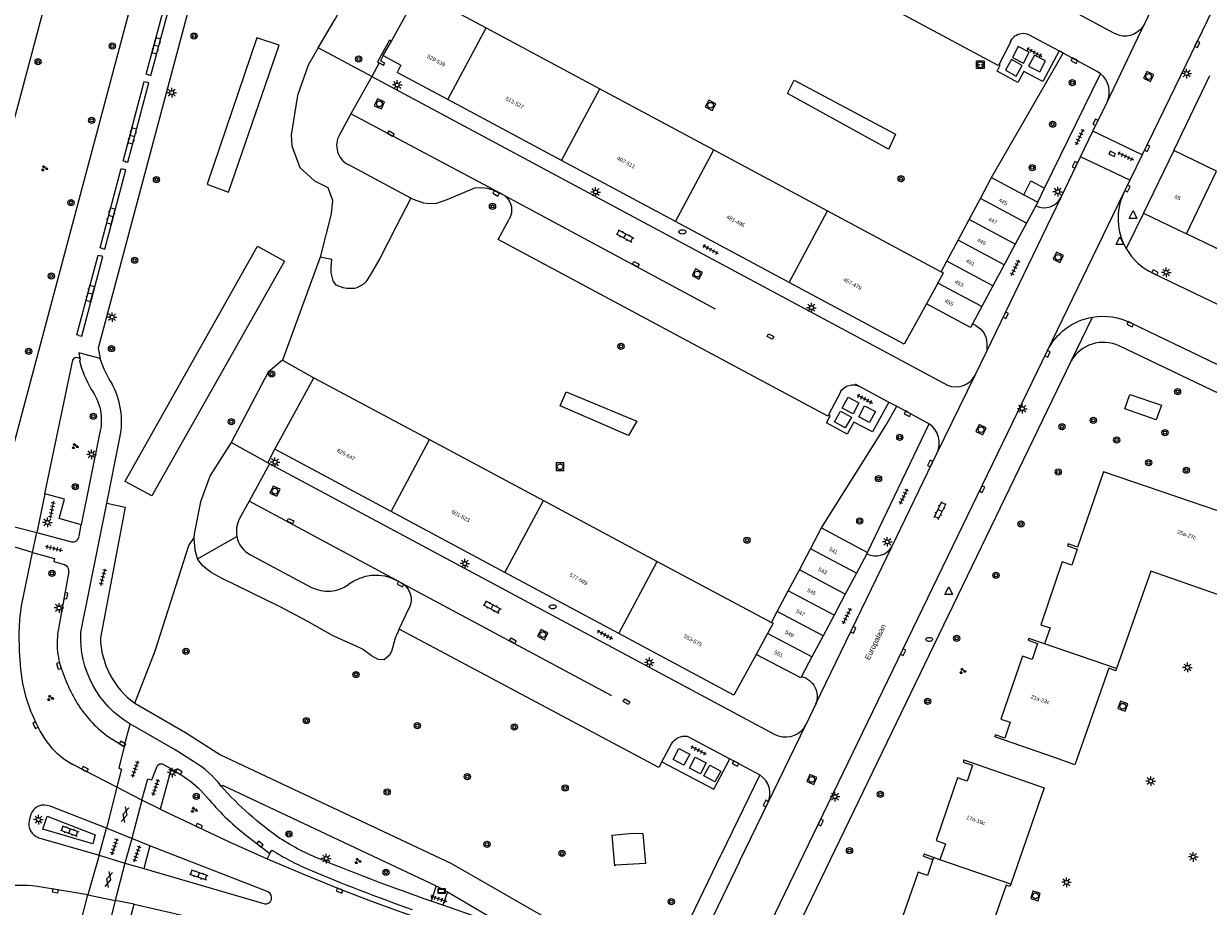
# Model space of a CAD drawing. Extents: x 131101 to 132041, y 397511 to 398853.
# Tile 36 of 80: x 131285 to 131438, y 398202 to 398317. Entities that reach past the tile are written whole.
import ezdxf
from ezdxf.enums import TextEntityAlignment as Align

# ---------------------------------------------------------------- set-up
doc = ezdxf.new("R2010")
doc.units = 0
doc.linetypes.add('DGN Style 1', pattern=[30.960434, 0.051515, -30.90892])
doc.linetypes.add('DGN Style 2', pattern=[51.514866, 30.90892, -20.605946])
doc.layers.add('_vervallen situatie', color=250, linetype='Continuous', lineweight=9, plot=False)
for name, color, linetype, lineweight in [('gg-afsc-muur', 250, 'Continuous', 9), ('gg-bbg-bijgebouw', 10, 'Continuous', 25), ('gg-bbg-gedigitaliseerde bebouwing', 10, 'Continuous', 25), ('gg-bbg-hoofdgebouw', 10, 'Continuous', 25), ('gg-bbg-tussenscheiding', 10, 'Continuous', 25), ('gg-knt-verharding', 250, 'Continuous', 9), ('gg-knt-verharding nz', 250, 'DGN Style 2', 9), ('gg-kwrk-afval apart plaats', 250, 'Continuous', 9), ('gt-grn-groengrens', 250, 'Continuous', 9), ('gt-grn-vlakafsluiter', 250, 'DGN Style 1', 9), ('gt-grn-weggrens', 250, 'Continuous', 9), ('gt-symb-boom', 250, 'Continuous', 9), ('gt-symb-brandkraan', 250, 'Continuous', 9), ('gt-symb-gesloten verharding', 250, 'Continuous', 9), ('gt-symb-groenvak', 250, 'Continuous', 9), ('gt-symb-klinker verharding', 250, 'Continuous', 9), ('gt-symb-kolk', 250, 'Continuous', 9), ('gt-symb-kolk center center', 250, 'Continuous', 9), ('gt-symb-laadpunt elektrisch vervoer', 250, 'Continuous', 9), ('gt-symb-lichtmast', 250, 'Continuous', 9), ('gt-symb-reclamebord', 250, 'Continuous', 9), ('gt-symb-rioolschacht', 250, 'Continuous', 9), ('gt-symb-tegel verharding', 250, 'Continuous', 9), ('gt-symb-waterafsluiter', 250, 'Continuous', 9), ('X-AL-huisnummers', 2, 'Continuous', 25), ('X-AL-straatnaam', 3, 'Continuous', 35)]:
    doc.layers.add(name, color=color, linetype=linetype, lineweight=lineweight)
doc.styles.add('CS Annotative', font='arial.ttf')

# ---------------------------------------------------------------- blocks, each defined once
blk = doc.blocks.new('gt0-KOLK')
at = {"layer": 'gt-symb-kolk', "flags": 128}
blk.add_lwpolyline([(0, 0), (0.38, 0), (0.38, 0.4), (-0.38, 0.4), (-0.38, 0), (0, 0)], dxfattribs=at)
blk = doc.blocks.new('gt0-LMAST')
at = {"layer": 'gt-symb-lichtmast'}
for p, q in [((-0.18, 0.17), (-0.45, 0.44)), ((-0.01, 0.25), (-0.01, 0.62)), ((0.17, 0.17), (0.44, 0.44)), ((-0.26, 0), (-0.63, 0)), ((-0.18, -0.18), (-0.45, -0.45)), ((-0.01, -0.25), (-0.01, -0.63)), ((0.44, -0.45), (0.17, -0.18)), ((0.24, 0), (0.62, 0))]:
    blk.add_line(p, q, dxfattribs=at)
blk.add_circle((-0.01, 0), 0.25, dxfattribs=at)
blk = doc.blocks.new('gt0-BOOM')
at = {"layer": 'gt-symb-boom'}
for radius in [0.4, 0.2]:
    blk.add_circle((0, 0), radius, dxfattribs=at)
blk = doc.blocks.new('gt0-RS')
at = {"layer": 'gt-symb-rioolschacht', "flags": 128}
blk.add_lwpolyline([(-0.5, -0.5), (0.5, -0.5), (0.5, 0.5), (-0.5, 0.5), (-0.5, -0.5)], close=True, dxfattribs=at)
at = {"layer": 'gt-symb-rioolschacht'}
blk.add_circle((0, 0), 0.375, dxfattribs=at)
blk = doc.blocks.new('gt0-TEG1')
at = {"layer": 'gt-symb-tegel verharding'}
for p, q in [((-1.12, 0), (1.12, 0)), ((-0.9, -0.25), (-0.9, 0.25)), ((-0.45, -0.25), (-0.45, 0.25)), ((0, -0.25), (0, 0.25)), ((0.45, -0.25), (0.45, 0.25)), ((0.9, -0.25), (0.9, 0.25))]:
    blk.add_line(p, q, dxfattribs=at)
blk = doc.blocks.new('gt0-WAFSL')
at = {"layer": 'gt-symb-waterafsluiter'}
for p, q in [((-0.5, -0.33), (0, 0.67)), ((0, 0.67), (0.5, -0.33)), ((0.5, -0.33), (-0.5, -0.33))]:
    blk.add_line(p, q, dxfattribs=at)
blk = doc.blocks.new('gt0-KL1')
at = {"layer": 'gt-symb-klinker verharding'}
for p, q in [((-1.15, 0.3), (1.15, 0.3)), ((-1, -0.3), (-1, 0.3)), ((-0.5, 0.3), (-0.5, 0.45)), ((0, -0.3), (0, 0.3)), ((0.5, 0.3), (0.5, 0.45)), ((1, -0.3), (1, 0.3)), ((-1.15, -0.3), (1.15, -0.3)), ((-0.5, -0.45), (-0.5, -0.3)), ((0.5, -0.45), (0.5, -0.3))]:
    blk.add_line(p, q, dxfattribs=at)
blk = doc.blocks.new('gt0-GRVAK')
at = {"layer": 'gt-symb-groenvak'}
for p, q in [((-0.11, 0.19), (-0.23, 0.24)), ((-0.18, 0.15), (0.09, 0.15)), ((-0.09, 0.21), (-0.16, 0.32)), ((-0.05, 0.21), (-0.05, 0.39)), ((0, 0.21), (0.06, 0.32)), ((0.02, 0.19), (0.13, 0.24)), ((0.26, -0.05), (0.2, 0.06)), ((0.3, -0.05), (0.3, 0.13)), ((0.35, -0.05), (0.41, 0.06)), ((-0.24, -0.23), (-0.36, -0.18)), ((-0.32, -0.26), (-0.05, -0.26)), ((-0.23, -0.21), (-0.29, -0.09)), ((-0.18, -0.2), (-0.18, -0.02)), ((-0.14, -0.21), (-0.07, -0.09)), ((-0.12, -0.23), (0, -0.18)), ((0.24, -0.07), (0.12, -0.02)), ((0.17, -0.11), (0.44, -0.11)), ((0.37, -0.07), (0.49, -0.02))]:
    blk.add_line(p, q, dxfattribs=at)
blk = doc.blocks.new('gt0-LEV')
at = {"layer": 'gt-symb-laadpunt elektrisch vervoer', "flags": 128}
blk.add_lwpolyline([(-0.49, 0.5), (0.49, 0.5), (0.49, -0.5), (-0.49, -0.5), (-0.49, 0.5)], close=True, dxfattribs=at)
at = {"layer": 'gt-symb-laadpunt elektrisch vervoer'}
for centre, radius in [((0, 0), 0.393), ((-0.19, 0), 0.0566), ((0.19, 0), 0.0566)]:
    blk.add_circle(centre, radius, dxfattribs=at)
blk = doc.blocks.new('gt0-KOLKCC')
at = {"layer": 'gt-symb-kolk center center', "flags": 128}
blk.add_lwpolyline([(-0.38, 0.2), (0.38, 0.2), (0.38, -0.2), (-0.38, -0.2), (-0.38, 0.2)], close=True, dxfattribs=at)
blk = doc.blocks.new('gt0-GESVH1')
at = {"layer": 'gt-symb-gesloten verharding'}
for p, q in [((-0.99, -0.26), (0.01, 0.24)), ((0.01, -0.26), (-0.99, 0.24)), ((0.01, 0.24), (1.01, -0.26)), ((1.01, 0.24), (0.01, -0.26))]:
    blk.add_line(p, q, dxfattribs=at)
blk = doc.blocks.new('gt0-RBORD')
at = {"layer": 'gt-symb-reclamebord', "flags": 128}
blk.add_lwpolyline([(-0.5, 0.29), (-0.5, -0.29), (0.5, -0.29), (0.5, 0.29), (-0.5, 0.29)], dxfattribs=at)
blk.add_lwpolyline([(-0.42, -0.21), (0.42, -0.21), (0.42, 0.21), (-0.42, 0.21), (-0.42, -0.21)], close=True, dxfattribs=at)
blk = doc.blocks.new('gt0-BR')
at = {"layer": 'gt-symb-brandkraan', "extrusion": (0, 0, -1)}
for centre, radius, start, end in [((0.24, 0), 0.206, 287.5669, 72.4331), ((-0.6, -2.66), 3, 72.4331, 73.108), ((0, -0.69), 0.938, 73.108, 106.892), ((0.6, -2.66), 3, 106.892, 107.5669), ((-0.24, 0), 0.206, 107.5669, 252.433), ((-0.6, 2.66), 3, 286.892, 287.5669), ((0.6, 2.66), 3, 252.433, 253.1079)]:
    blk.add_arc(centre, radius, start, end, dxfattribs=at)
at = {"layer": 'gt-symb-brandkraan'}
blk.add_arc((0, 0.69), 0.938, 253.108, 286.8921, dxfattribs=at)
blk = doc.blocks.new('_vervallen situatie')
at = {"layer": 'gt-symb-brandkraan'}
for p in [(131370.14, 398289.74), (131353.34, 398241.14), (131402.13, 398236.9)]:
    blk.add_blockref('gt0-BR', p, dxfattribs=at)

msp = doc.modelspace()

# ---------------------------------------------------------------- linework, layer by layer
at = {"layer": 'gg-afsc-muur'}
msp.add_line((131331.38, 398312.61), (131331, 398311.93), dxfattribs=at)
at = {"layer": 'gg-afsc-muur', "flags": 128}
for points in [[(131332.42, 398314.48), (131332.18, 398314.61), (131330.61, 398311.78), (131330.85, 398311.65)], [(131330.85, 398311.65), (131331.41, 398311.35), (131331.57, 398311.63), (131331, 398311.93)], [(131402.69, 398208.61), (131401.46, 398209.03), (131401.37, 398208.78), (131402.6, 398208.36)]]:
    msp.add_lwpolyline(points, dxfattribs=at)
at = {"layer": 'gg-bbg-bijgebouw'}
for p, q in [((131408.76, 398294.07), (131410.21, 398296.78)), ((131410.21, 398296.78), (131414.4, 398294.53)), ((131407.32, 398291.36), (131408.76, 398294.07)), ((131414.4, 398294.53), (131416.19, 398293.57)), ((131415.93, 398293.09), (131414.74, 398290.86)), ((131416.19, 398293.57), (131415.93, 398293.09)), ((131405.88, 398288.65), (131407.32, 398291.36)), ((131414.74, 398290.86), (131413.29, 398288.16)), ((131404.43, 398285.94), (131405.88, 398288.65)), ((131413.29, 398288.16), (131411.84, 398285.45)), ((131403.7, 398284.56), (131404.43, 398285.94)), ((131411.84, 398285.45), (131410.39, 398282.74)), ((131410.39, 398282.74), (131408.94, 398280.04)), ((131408.94, 398280.04), (131407.74, 398277.81)), ((131386.74, 398248.64), (131388.17, 398251.34)), ((131388.17, 398251.34), (131394.14, 398248.18)), ((131385.3, 398245.92), (131386.74, 398248.64)), ((131394.03, 398247.98), (131392.7, 398245.47)), ((131394.14, 398248.18), (131394.03, 398247.98)), ((131383.87, 398243.21), (131385.3, 398245.92)), ((131392.7, 398245.47), (131391.26, 398242.76)), ((131382.43, 398240.5), (131383.87, 398243.21)), ((131391.26, 398242.76), (131389.82, 398240.05)), ((131381.69, 398239.1), (131382.43, 398240.5)), ((131389.82, 398240.05), (131388.38, 398237.34)), ((131388.38, 398237.34), (131386.94, 398234.62)), ((131386.94, 398234.62), (131385.6, 398232.1))]:
    msp.add_line(p, q, dxfattribs=at)
at = {"layer": 'gg-bbg-bijgebouw', "flags": 128}
for points in [[(131407.74, 398277.81), (131407.49, 398277.33), (131401.76, 398280.41)], [(131427.47, 398266.79), (131428.13, 398268.67), (131432.22, 398267.25), (131431.56, 398265.36), (131427.47, 398266.79)], [(131385.6, 398232.1), (131385.5, 398231.91), (131379.71, 398234.95)]]:
    msp.add_lwpolyline(points, dxfattribs=at)
at = {"layer": 'gg-bbg-gedigitaliseerde bebouwing'}
for p, q in [((131418.37, 398221.57), (131410.62, 398224.26)), ((131406.63, 398221.26), (131417.02, 398217.67)), ((131417.02, 398217.67), (131412.69, 398205.17))]:
    msp.add_line(p, q, dxfattribs=at)
at = {"layer": 'gg-bbg-gedigitaliseerde bebouwing', "flags": 128}
for points in [[(131445.67, 398240.54), (131430.85, 398245.75), (131426.41, 398233.12)], [(131426.41, 398233.12), (131426.31, 398232.84), (131425.41, 398233.16), (131421.01, 398220.65), (131418.37, 398221.57)], [(131412.69, 398205.17), (131412.58, 398204.85), (131412.1, 398205.02), (131410.44, 398200.24)]]:
    msp.add_lwpolyline(points, dxfattribs=at)
at = {"layer": 'gg-bbg-hoofdgebouw'}
for p, q in [((131332.42, 398314.48), (131335.95, 398320.87)), ((131335.95, 398320.87), (131344.72, 398316.17)), ((131344.72, 398316.17), (131359.45, 398308.27)), ((131331.38, 398312.61), (131332.42, 398314.48)), ((131339.74, 398306.88), (131333.16, 398310.41)), ((131433.82, 398300.29), (131438.5, 398310)), ((131354.47, 398298.98), (131339.74, 398306.88)), ((131359.45, 398308.27), (131374.21, 398300.37)), ((131374.21, 398300.37), (131388.96, 398292.46)), ((131433.82, 398300.29), (131429.9, 398292.15)), ((131369.23, 398291.07), (131354.47, 398298.98)), ((131388.96, 398292.46), (131403.7, 398284.56)), ((131429.9, 398292.15), (131435.47, 398289.48)), ((131383.98, 398283.16), (131369.23, 398291.07)), ((131440.49, 398287.06), (131435.47, 398289.48)), ((131317.34, 398261.54), (131322.37, 398270.82)), ((131322.37, 398270.82), (131337.37, 398262.8)), ((131337.37, 398262.8), (131352.13, 398254.91)), ((131332.39, 398253.48), (131317.34, 398261.54)), ((131352.13, 398254.91), (131366.89, 398247.01)), ((131347.14, 398245.57), (131332.39, 398253.48)), ((131366.89, 398247.01), (131381.69, 398239.1)), ((131361.89, 398237.66), (131347.14, 398245.57)), ((131402.69, 398208.61), (131402.6, 398208.36)), ((131403.52, 398208.32), (131402.69, 398208.61))]:
    msp.add_line(p, q, dxfattribs=at)
at = {"layer": 'gg-bbg-hoofdgebouw', "flags": 128}
for points in [[(131331.38, 398312.61), (131333.67, 398311.34), (131333.16, 398310.41)], [(131401.76, 398280.41), (131398.88, 398275.16), (131383.98, 398283.16)], [(131449.06, 398250.31), (131424.71, 398258.64), (131421.36, 398248.84), (131420.14, 398249.27), (131420.05, 398249.02)], [(131420.05, 398249.02), (131421.32, 398248.58), (131420.61, 398246.52), (131419.38, 398246.94), (131416.58, 398238.8), (131417.8, 398238.38), (131417.09, 398236.32)], [(131379.71, 398234.95), (131376.83, 398229.66), (131361.89, 398237.66)], [(131417.09, 398236.32), (131415.03, 398237.03), (131414.94, 398236.78), (131416.17, 398236.35), (131415.46, 398234.29), (131414.23, 398234.72), (131411.42, 398226.57), (131412.63, 398226.15), (131411.92, 398224.09), (131410.7, 398224.51), (131410.62, 398224.26)], [(131406.63, 398221.26), (131406.54, 398220.99), (131407.76, 398220.57), (131407.05, 398218.51), (131405.82, 398218.93), (131403.02, 398210.8), (131404.23, 398210.39), (131403.52, 398208.32)], [(131402.6, 398208.36), (131401.89, 398206.29), (131400.68, 398206.71), (131397.86, 398198.57), (131399.09, 398198.14), (131398.38, 398196.08)]]:
    msp.add_lwpolyline(points, dxfattribs=at)
at = {"layer": 'gg-bbg-tussenscheiding'}
for p, q in [((131339.74, 398306.88), (131344.72, 398316.17)), ((131354.47, 398298.98), (131359.45, 398308.27)), ((131369.23, 398291.07), (131374.21, 398300.37)), ((131439.38, 398297.62), (131433.82, 398300.29)), ((131435.47, 398289.48), (131439.38, 398297.62)), ((131414.74, 398290.86), (131408.76, 398294.07)), ((131383.98, 398283.16), (131388.96, 398292.46)), ((131413.29, 398288.16), (131407.32, 398291.36)), ((131411.84, 398285.45), (131405.88, 398288.65)), ((131410.39, 398282.74), (131404.43, 398285.94)), ((131403.24, 398283.09), (131401.76, 398280.41)), ((131408.94, 398280.04), (131403.24, 398283.09)), ((131332.39, 398253.48), (131337.37, 398262.8)), ((131347.14, 398245.57), (131352.13, 398254.91)), ((131392.7, 398245.47), (131386.74, 398248.64)), ((131361.89, 398237.66), (131366.89, 398247.01)), ((131391.26, 398242.76), (131385.3, 398245.92)), ((131389.82, 398240.05), (131383.87, 398243.21)), ((131388.38, 398237.34), (131382.43, 398240.5)), ((131381.19, 398237.68), (131379.71, 398234.95)), ((131386.94, 398234.62), (131381.19, 398237.68)), ((131426.41, 398233.12), (131417.09, 398236.32)), ((131412.69, 398205.17), (131403.52, 398208.32))]:
    msp.add_line(p, q, dxfattribs=at)
at = {"layer": 'gg-bbg-tussenscheiding', "flags": 128}
for points in [[(131403.24, 398283.09), (131403.97, 398284.41), (131403.7, 398284.56)], [(131381.69, 398239.1), (131381.89, 398238.99), (131381.19, 398237.68)]]:
    msp.add_lwpolyline(points, dxfattribs=at)
at = {"layer": 'gg-knt-verharding'}
for p, q in [((131454.86, 398351.6), (131429.72, 398299.72)), ((131431.39, 398319.51), (131430.04, 398316.72)), ((131415.01, 398315.33), (131418.96, 398313.22)), ((131412.69, 398314.43), (131411.16, 398311.41)), ((131419.51, 398312.92), (131418.96, 398313.22)), ((131330.85, 398311.65), (131329.88, 398309.87)), ((131423.9, 398310.51), (131419.51, 398312.92)), ((131417.08, 398295.39), (131424.32, 398310.23)), ((131424.32, 398310.23), (131423.9, 398310.51)), ((131329.88, 398309.87), (131327.18, 398305.03)), ((131329.88, 398309.87), (131404.5, 398269.84)), ((131423.35, 398302.78), (131425.18, 398306.57)), ((131327.18, 398305.03), (131325.68, 398302.32)), ((131421.76, 398299.48), (131423.35, 398302.78)), ((131429.72, 398299.72), (131423.35, 398302.78)), ((131419.23, 398294.25), (131421.76, 398299.48)), ((131428.12, 398296.42), (131421.76, 398299.48)), ((131429.72, 398299.72), (131428.12, 398296.42)), ((131334.95, 398294.1), (131326.82, 398298.45)), ((131416.19, 398293.57), (131417.08, 398295.39)), ((131409.58, 398274.26), (131419.23, 398294.25)), ((131431.18, 398284.35), (131462.4, 398269.3)), ((131428.26, 398277.95), (131456.07, 398264.57)), ((131409.6, 398275.24), (131409.58, 398274.26)), ((131454.07, 398261.84), (131426.74, 398274.96)), ((131294.7, 398273.3), (131291.9, 398274.05)), ((131291.9, 398274.05), (131292.1, 398273.12)), ((131387.74, 398212.91), (131417.41, 398274.26)), ((131408.1, 398271.17), (131409.58, 398274.26)), ((131287.51, 398255.79), (131291.14, 398273.09)), ((131390.65, 398268.97), (131389.08, 398266.02)), ((131393.16, 398269.69), (131396.92, 398267.67)), ((131396.92, 398267.67), (131397.93, 398267.12)), ((131397.93, 398267.12), (131402.12, 398264.86)), ((131394.14, 398248.18), (131402.12, 398264.86)), ((131294.6, 398263.53), (131292.24, 398251.75)), ((131295.53, 398254.55), (131297.14, 398262.59)), ((131316.4, 398259.78), (131317.34, 398261.54)), ((131397.27, 398248.89), (131403.12, 398261.01)), ((131316.64, 398259.64), (131314, 398254.83)), ((131316.64, 398259.64), (131316.4, 398259.78)), ((131287.51, 398255.79), (131286.47, 398250.76)), ((131314, 398254.83), (131312.75, 398252.56)), ((131292.19, 398237.84), (131295.53, 398254.55)), ((131291.95, 398250.26), (131292.24, 398251.75)), ((131285.92, 398248.16), (131286.47, 398250.76)), ((131286.47, 398250.76), (131290.96, 398249.55)), ((131387.43, 398228.52), (131397.27, 398248.89)), ((131314.15, 398247.86), (131322.08, 398243.64)), ((131333.44, 398238.24), (131334.73, 398240.97)), ((131387.43, 398228.52), (131386.12, 398225.81)), ((131295.75, 398224.27), (131297.81, 398222.99)), ((131370.78, 398224.33), (131376.3, 398221.41)), ((131367.48, 398221.03), (131368.73, 398223.34)), ((131376.3, 398221.41), (131380.17, 398219.33)), ((131296.83, 398217.73), (131291.16, 398220.66)), ((131303.88, 398220.12), (131302.47, 398214.9)), ((131303.88, 398220.12), (131304.76, 398219.58)), ((131380.17, 398219.33), (131375.18, 398209.02)), ((131300.1, 398216.07), (131296.83, 398217.73)), ((131307.72, 398217.32), (131308.82, 398216.09)), ((131295.49, 398212.4), (131288.2, 398215.27)), ((131302.47, 398214.9), (131300.1, 398216.07)), ((131377.54, 398208.09), (131381.22, 398215.68)), ((131285.68, 398214.19), (131285.46, 398213.43)), ((131294.54, 398208.91), (131295.49, 398212.4)), ((131298.78, 398211.09), (131295.49, 398212.4)), ((131378.88, 398194.58), (131387.74, 398212.91)), ((131286.72, 398211.18), (131294.54, 398208.91)), ((131301.1, 398210.13), (131298.78, 398211.09)), ((131313.85, 398211.31), (131316.67, 398209.13)), ((131294.54, 398208.91), (131297.9, 398207.9)), ((131301.1, 398210.13), (131300.34, 398207.21)), ((131316.47, 398204.15), (131301.1, 398210.13)), ((131316.67, 398209.13), (131316.31, 398208.46)), ((131297.9, 398207.9), (131300.34, 398207.21)), ((131300.34, 398207.21), (131316.01, 398202.6)), ((131377.54, 398208.09), (131372.5, 398197.67)), ((131293.07, 398203.76), (131286.58, 398204.84)), ((131338.25, 398204.95), (131337.58, 398202.96)), ((131338.25, 398204.95), (131339.69, 398204.15)), ((131339.69, 398204.15), (131339.11, 398202.43)), ((131339.69, 398204.15), (131347.78, 398199.42)), ((131292.15, 398200.05), (131293.07, 398203.76)), ((131299.09, 398202.57), (131296.64, 398203.06)), ((131297.29, 398195.73), (131299.09, 398202.57)), ((131339.11, 398202.43), (131337.58, 398202.96)), ((131347.78, 398199.42), (131339.11, 398202.43))]:
    msp.add_line(p, q, dxfattribs=at)
at = {"layer": 'gg-knt-verharding', "flags": 128}
for points in [[(131335.6, 398500), (131280.41, 398292.79), (131271.68, 398260.2)], [(131282.19, 398257.27), (131306.97, 398350.26), (131317.74, 398390.87), (131332.45, 398445.89), (131346.82, 398500)], [(131354.41, 398500), (131342.11, 398453.61), (131294.42, 398274.66), (131294.7, 398273.3)], [(131426.76, 398315.22), (131426.14, 398315.46), (131351.83, 398355.37)], [(131411.16, 398311.41), (131411.09, 398311.29), (131367.7, 398334.61), (131368.98, 398337.37)], [(131300.96, 398310.1), (131300.66, 398310.19), (131303.42, 398320.47), (131303.72, 398320.39)], [(131300.96, 398310.1), (131301.26, 398310.02), (131304.02, 398320.31), (131303.72, 398320.39)], [(131418.96, 398313.22), (131416.85, 398309.24), (131414.4, 398310.52), (131413.62, 398309.09), (131410.94, 398310.56), (131411.33, 398311.33), (131411.16, 398311.41)], [(131297.97, 398298.84), (131297.66, 398298.92), (131300.38, 398309.23), (131300.69, 398309.15)], [(131297.97, 398298.84), (131298.28, 398298.76), (131301, 398309.07), (131300.69, 398309.15)], [(131294.98, 398287.59), (131294.67, 398287.67), (131297.4, 398297.96), (131297.71, 398297.87)], [(131294.98, 398287.59), (131295.29, 398287.5), (131298.02, 398297.79), (131297.71, 398297.87)], [(131428.12, 398296.42), (131427.49, 398295.12), (131427.3, 398294.72)], [(131347.17, 398294.39), (131345.63, 398295.15), (131344.87, 398295.37), (131344.12, 398295.46), (131343.2, 398295.41), (131339.63, 398293.89), (131338.28, 398293.42), (131337.37, 398293.39), (131336.65, 398293.47), (131335.28, 398293.92), (131334.95, 398294.1)], [(131389.08, 398266.02), (131388.98, 398265.82), (131346.28, 398288.76), (131347.7, 398291.4)], [(131291.98, 398276.32), (131291.67, 398276.4), (131294.41, 398286.71), (131294.73, 398286.63)], [(131291.98, 398276.32), (131292.3, 398276.23), (131295.04, 398286.54), (131294.73, 398286.63)], [(131291.99, 398273.01), (131292.11, 398273.05), (131292.1, 398273.12)], [(131382.66, 398188.97), (131381.37, 398191.87), (131420.51, 398272.97)], [(131396.92, 398267.67), (131394.78, 398263.79), (131392.37, 398265.04), (131391.49, 398263.51), (131388.81, 398264.96), (131389.3, 398265.9), (131389.08, 398266.02)], [(131382.6, 398224.36), (131382.18, 398224.54), (131316.64, 398259.64)], [(131292.24, 398251.75), (131289.35, 398252.55), (131290.04, 398255.07), (131287.51, 398255.79)], [(131295.53, 398254.55), (131297.93, 398254.05), (131294.72, 398237.12)], [(131286.48, 398225.85), (131285.71, 398227.57), (131285.11, 398229.36), (131284.68, 398231.19), (131284.41, 398233.04), (131284.23, 398235.36), (131284.19, 398237.68), (131284.28, 398239.47), (131284.48, 398241.26), (131285.92, 398248.16)], [(131285.92, 398248.16), (131288.76, 398247.38), (131288.66, 398247), (131290.05, 398246.62)], [(131290.6, 398245.71), (131289.16, 398237.58), (131289.11, 398236.41)], [(131333.71, 398244.24), (131332.43, 398244.85), (131331.6, 398245.08), (131330.74, 398245.2), (131329.87, 398245.18), (131329.06, 398245.06), (131328.28, 398244.81), (131327.54, 398244.46), (131326.86, 398244)], [(131367.48, 398221.03), (131367.07, 398220.27), (131333.44, 398238.24)], [(131299.16, 398228.62), (131305.74, 398224.82), (131310.26, 398221.92), (131340.12, 398207.9), (131356.75, 398198.35)], [(131306.76, 398221.06), (131304.41, 398222.56), (131299.22, 398225.56), (131298.57, 398225.92)], [(131297.81, 398222.99), (131297.08, 398220.19), (131297.45, 398220.07), (131296.83, 398217.73)], [(131367.48, 398221.03), (131374.2, 398217.49), (131376.3, 398221.41)], [(131310.38, 398217.85), (131310.55, 398217.99), (131338.25, 398204.95)], [(131302.47, 398214.9), (131311.33, 398210.67), (131316.31, 398208.46)], [(131366.16, 398195.26), (131369.55, 398197.35), (131375.18, 398209.02)], [(131316.31, 398208.46), (131321.03, 398206.46), (131325.78, 398204.52), (131329.71, 398203), (131333.67, 398201.57), (131353.84, 398194.53)], [(131296.64, 398203.06), (131295.67, 398199.21), (131296.03, 398199.09), (131295.31, 398196.12), (131297.29, 398195.73)], [(131299.09, 398202.57), (131304.37, 398201.36), (131309.35, 398200.13), (131314.3, 398198.84), (131322.75, 398196.45), (131345.21, 398189.84)]]:
    msp.add_lwpolyline(points, dxfattribs=at)
at = {"layer": 'gg-knt-verharding', "extrusion": (0, 0, -1)}
for centre, radius, start, end in [((-131427.48, 398317.96), 2.84, 205.9645, 284.8797), ((-131414.3, 398313.72), 1.76, 23.7138, 83.1112), ((-131414.3, 398313.71), 1.77, 83.2167, 113.6373), ((-131345.66, 398292.57), 2.35, 129.6692, 209.9845), ((-131406.84, 398275.2), 2.75, 109.1199, 179.3547), ((-131424.66, 398270.75), 8.05, 25.8631, 80.394), ((-131424.66, 398270.75), 8.05, 80.3776, 116.5888), ((-131291.63, 398272.98), 0.494, 12.4917, 163.3149), ((-131308.16, 398277.57), 14.12, 326.7295, 342.3681), ((-131392.28, 398268.01), 1.9, 30.6354, 117.5461), ((-131287.94, 398265.29), 6.89, 143.3801, 194.7525), ((-131289.67, 398245.78), 0.924, 114.1773, 184.3943), ((-131332.48, 398242.06), 2.51, 119.4029, 205.8691), ((-131305.19, 398237.13), 13.02, 300.5462, 3.1094), ((-131384.89, 398229.48), 2.71, 105.1471, 200.7793), ((-131299.84, 398232.3), 14.83, 319.507, 334.2407), ((-131383.54, 398227.07), 2.87, 206.0232, 289.156), ((-131370.46, 398222.38), 1.98, 29.0592, 99.4755), ((-131295.8, 398229.35), 9.86, 298.0727, 317.2707), ((-131296.93, 398206.28), 15.44, 120.4873, 134.3248), ((-131343.34, 398247.32), 44.22, 304.9929, 318.1974), ((-131333.91, 398235.46), 29.1, 291.2832, 303.1655), ((-131424.84, 398455.25), 266.95, 289.0802, 292.3466)]:
    msp.add_arc(centre, radius, start, end, dxfattribs=at)
at = {"layer": 'gg-knt-verharding'}
for centre, radius, start, end in [((131422.47, 398307.87), 3.01, 334.4414, 51.9245), ((131328.16, 398300.95), 2.83, 151.0666, 241.7959), ((131434.48, 398291.5), 7.87, 155.7936, 209.9503), ((131416.99, 398295.36), 2.5, 245.1246, 333.5113), ((131434.48, 398291.49), 7.87, 209.9226, 245.2247), ((131424.71, 398270.57), 4.84, 65.1922, 150.225), ((131307.85, 398277.41), 16.46, 195.512, 209.1317), ((131405.59, 398272.43), 2.8, 247.1212, 333.3537), ((131286.96, 398265.14), 10.49, 345.9252, 26.5432), ((131400.37, 398262.35), 3.06, 334.0861, 55.1181), ((131315.78, 398250.9), 3.45, 151.345, 191.3802), ((131291.11, 398250.38), 0.846, 260.0244, 351.3481), ((131315.78, 398250.91), 3.45, 191.4099, 241.8471), ((131395.16, 398250.18), 2.47, 242.9928, 328.6499), ((131324.17, 398247.75), 4.61, 243.0197, 305.6182), ((131298.92, 398236.3), 9.81, 179.3696, 196.5533), ((131305.52, 398237.36), 10.81, 181.2367, 233.9343), ((131310.95, 398240.17), 22.44, 197.2695, 212.1707), ((131305.53, 398237.48), 16.44, 214.2975, 233.4675), ((131301.02, 398210.94), 11.63, 36.4152, 60.422), ((131378.64, 398216.91), 2.86, 334.4303, 57.7586), ((131287.45, 398213.54), 1.88, 66.5556, 159.8856), ((131333.91, 398237.42), 32.93, 220.3783, 232.4718), ((131287.39, 398213.03), 1.97, 168.4863, 250.2147), ((131284.37, 398190.71), 14.3, 81.1053, 123.4092), ((131316.08, 398203.42), 0.827, 265.1213, 61.2564)]:
    msp.add_arc(centre, radius, start, end, dxfattribs=at)
at = {"layer": 'gg-knt-verharding nz'}
for p, q in [((131368.89, 398339.66), (131414.09, 398315.47)), ((131347.17, 398294.39), (131327.18, 398305.03)), ((131347.17, 398294.39), (131393.16, 398269.69)), ((131333.71, 398244.24), (131314, 398254.83)), ((131280.83, 398252.18), (131286.47, 398250.76)), ((131285.92, 398248.16), (131280.22, 398249.88)), ((131333.71, 398244.24), (131370.78, 398224.33)), ((131302.78, 398220.76), (131303.88, 398220.12)), ((131296.83, 398217.73), (131295.49, 398212.4)), ((131300.1, 398216.07), (131298.78, 398211.09)), ((131298.78, 398211.09), (131297.9, 398207.9)), ((131294.54, 398208.91), (131293.07, 398203.76)), ((131316.67, 398209.13), (131316.95, 398209.58)), ((131297.9, 398207.9), (131296.64, 398203.06)), ((131293.07, 398203.76), (131296.64, 398203.06))]:
    msp.add_line(p, q, dxfattribs=at)
at = {"layer": 'gg-knt-verharding nz', "flags": 128}
for points in [[(131300.1, 398216.07), (131300.85, 398218.81), (131301.36, 398218.68), (131302.08, 398220.45)], [(131287.83, 398213.97), (131294.03, 398211.54), (131293.72, 398210.4), (131287.27, 398212.27), (131287.83, 398213.97)]]:
    msp.add_lwpolyline(points, dxfattribs=at)
at = {"layer": 'gg-knt-verharding nz', "extrusion": (0, 0, -1)}
msp.add_arc((-131302.64, 398220.14), 0.642, 29.0313, 102.1304, dxfattribs=at)
at = {"layer": 'gg-knt-verharding nz'}
for centre, radius, start, end in [((131335.11, 398238.26), 33.95, 237.6757, 246.6187), ((131408.22, 398410.91), 221.44, 246.9829, 250.7199)]:
    msp.add_arc(centre, radius, start, end, dxfattribs=at)
at = {"layer": 'gg-kwrk-afval apart plaats', "flags": 128}
for points in [[(131414.34, 398311.62), (131415.07, 398313.04), (131413.66, 398313.77), (131412.93, 398312.36), (131414.34, 398311.62)], [(131412, 398310.68), (131413.39, 398309.91), (131414.16, 398311.32), (131412.78, 398312.09), (131412, 398310.68)], [(131415.77, 398312.64), (131415.02, 398311.23), (131416.45, 398310.49), (131417.2, 398311.9), (131415.77, 398312.64)], [(131392.28, 398266.14), (131390.87, 398266.89), (131391.61, 398268.3), (131393.02, 398267.55), (131392.28, 398266.14)], [(131393.74, 398267.18), (131395.15, 398266.44), (131394.4, 398265.02), (131392.99, 398265.77), (131393.74, 398267.18)], [(131389.85, 398265.09), (131390.63, 398266.49), (131392.04, 398265.71), (131391.26, 398264.31), (131389.85, 398265.09)], [(131371.11, 398222.01), (131370.35, 398220.58), (131368.94, 398221.34), (131369.69, 398222.77), (131371.11, 398222.01)], [(131372.49, 398219.47), (131371.06, 398220.2), (131371.81, 398221.61), (131373.23, 398220.89), (131372.49, 398219.47)], [(131373.72, 398220.61), (131375.14, 398219.83), (131374.34, 398218.43), (131372.93, 398219.2), (131373.72, 398220.61)]]:
    msp.add_lwpolyline(points, dxfattribs=at)
at = {"layer": 'gt-grn-groengrens'}
for p, q in [((131329.88, 398309.87), (131322.95, 398313.58)), ((131410.21, 398296.78), (131419.51, 398312.92)), ((131323.21, 398286.47), (131318.33, 398273.12)), ((131318.33, 398273.12), (131322.37, 398270.82)), ((131316.4, 398259.78), (131311.68, 398262.43)), ((131307.29, 398247.35), (131312.39, 398250.22))]:
    msp.add_line(p, q, dxfattribs=at)
at = {"layer": 'gt-grn-groengrens', "flags": 128}
for points in [[(131322.95, 398313.58), (131325.14, 398317.33), (131326.9, 398320.54), (131328.42, 398323.04), (131331.23, 398327.07)], [(131308.56, 398295.94), (131308.62, 398295.89), (131311.33, 398294.87), (131317.87, 398313.94), (131314.97, 398314.89), (131308.56, 398295.94)], [(131322.95, 398313.58), (131321.65, 398311.33), (131320.25, 398307.43), (131319.45, 398302.31), (131319.52, 398300.87), (131320.57, 398298.07), (131322.46, 398296.35), (131324.21, 398295.47), (131324.81, 398293.85), (131324.6, 398292.06), (131323.21, 398286.47)], [(131383.76, 398307.67), (131384.61, 398309.39), (131397.75, 398302.4), (131396.96, 398300.59), (131396.86, 398300.47), (131383.76, 398307.67)], [(131414.4, 398294.53), (131415.29, 398296.34), (131417.08, 398295.39)], [(131334.95, 398294.1), (131333.02, 398290.34), (131330.93, 398286.28), (131329.67, 398284.11), (131329.13, 398283.27), (131328.81, 398282.95), (131327.93, 398282.47), (131327.65, 398282.41), (131326.64, 398282.4), (131326.17, 398282.47), (131325.25, 398282.84), (131324.87, 398283.4), (131324.64, 398284.43), (131324.62, 398285.15), (131324.72, 398286.14), (131323.21, 398286.47)], [(131297.93, 398257.36), (131297.94, 398257.4), (131315.06, 398287.88), (131318.56, 398285.92), (131301.39, 398255.53), (131297.93, 398257.36)], [(131318.33, 398273.12), (131316.45, 398271.55), (131311.68, 398262.43)], [(131354.3, 398267.17), (131355.1, 398268.98), (131364.23, 398265.18), (131363.15, 398263.32), (131354.3, 398267.17)], [(131388.17, 398251.34), (131396.52, 398264.64), (131397.93, 398267.12)], [(131311.68, 398262.43), (131308.95, 398258.14), (131307.67, 398254.73), (131306.85, 398250.59), (131306.83, 398250)], [(131299.16, 398228.62), (131301.79, 398235.42), (131306.17, 398249.08), (131306.83, 398250)], [(131306.83, 398250), (131306.95, 398248.53), (131307.19, 398247.56), (131307.29, 398247.35)], [(131333.44, 398238.24), (131332.91, 398237.05), (131332.42, 398235.31), (131332.18, 398234.83), (131331.49, 398234.24), (131330.71, 398234.27), (131329.84, 398234.77), (131328.68, 398235.62), (131327.79, 398236.08), (131325.9, 398236.87), (131324.81, 398237.4), (131321.53, 398239.24), (131317.99, 398241.11), (131310.51, 398244.81), (131309.08, 398245.59), (131308.27, 398246.17), (131307.94, 398246.47), (131307.33, 398247.27), (131307.29, 398247.35)], [(131361.06, 398211.52), (131363.72, 398211.76), (131365.02, 398211.75), (131365.35, 398207.85), (131361.47, 398207.61), (131361.37, 398207.55), (131361.06, 398211.52)]]:
    msp.add_lwpolyline(points, dxfattribs=at)
at = {"layer": 'gt-grn-vlakafsluiter'}
for p, q in [((131300.96, 398310.1), (131300.69, 398309.15)), ((131297.97, 398298.84), (131297.71, 398297.87)), ((131294.98, 398287.59), (131294.73, 398286.63)), ((131291.98, 398276.32), (131291.9, 398274.05)), ((131418.37, 398221.57), (131417.02, 398217.67))]:
    msp.add_line(p, q, dxfattribs=at)
at = {"layer": 'gt-grn-weggrens'}
for p, q in [((131425.18, 398306.57), (131430.04, 398316.72)), ((131417.41, 398274.26), (131427.3, 398294.72)), ((131429.9, 398292.15), (131427.66, 398287.57)), ((131420.51, 398272.97), (131423.31, 398278.69)), ((131403.12, 398261.01), (131408.1, 398271.17)), ((131297.81, 398222.99), (131298.57, 398225.92)), ((131381.22, 398215.68), (131386.12, 398225.81))]:
    msp.add_line(p, q, dxfattribs=at)

# ---------------------------------------------------------------- block references
at = {"layer": '_vervallen situatie'}
msp.add_blockref('_vervallen situatie', (0, 0), dxfattribs=at)
at = {"layer": 'gt-symb-boom'}
for p in [(131306.86, 398315.12), (131296.25, 398313.84), (131286.64, 398311.79), (131420.67, 398309.09), (131293.59, 398304.2), (131418.13, 398303.69), (131415.48, 398298.07), (131301.98, 398296.52), (131398.48, 398296.62), (131290.91, 398293.54), (131345.53, 398293.03), (131299.15, 398286.06), (131288.35, 398284), (131285.42, 398274.24), (131296.15, 398274.61), (131362.18, 398274.9), (131316.91, 398271.29), (131434.32, 398269.03), (131293.79, 398265.81), (131311.69, 398265.12), (131423.4, 398265.29), (131419.35, 398264.46), (131432.69, 398263.69), (131398.32, 398263.09), (131426.42, 398262.74), (131430.58, 398259.81), (131395.56, 398257.75), (131418.85, 398258.6), (131435.45, 398258.83), (131291.45, 398256.71), (131393.13, 398252.24), (131414.03, 398251.87), (131378.51, 398249.76), (131288.44, 398245.47), (131410.78, 398245.2), (131405.68, 398237.03), (131305.8, 398235.34), (131327.83, 398232.34), (131401.93, 398228.87), (131321.42, 398226.34), (131335.79, 398225.72), (131348.36, 398225.52), (131342.28, 398219.1), (131354.95, 398217.64), (131307.13, 398216.54), (131331.88, 398217.12), (131395.8, 398216.81), (131319.14, 398211.65), (131344.82, 398210.32), (131354.54, 398209.14), (131391.8, 398209.5), (131331.73, 398206.71), (131368.7, 398202.89)]:
    msp.add_blockref('gt0-BOOM', p, dxfattribs=at)
at = {"layer": 'gt-symb-boom', "rotation": 331.0511383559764}
msp.add_blockref('gt0-BOOM', (131328.19, 398312.15), dxfattribs=at)
at = {"layer": 'gt-symb-gesloten verharding'}
for p, rotation in [((131297.9, 398214.18), 255.1018127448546), ((131295.79, 398205.78), 255.4634907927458)]:
    msp.add_blockref('gt0-GESVH1', p, dxfattribs=dict(at, rotation=rotation))
at = {"layer": 'gt-symb-groenvak'}
for p in [(131287.45, 398297.97), (131291.42, 398261.93), (131406.46, 398232.79), (131288.22, 398229.29), (131306.85, 398214.78), (131328.07, 398208.15)]:
    msp.add_blockref('gt0-GRVAK', p, dxfattribs=at)
at = {"layer": 'gt-symb-klinker verharding'}
for p, rotation in [((131301.98, 398313.84), 75.11653524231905), ((131298.87, 398302.15), 75.10181274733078), ((131296.07, 398291.77), 75.10181274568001), ((131362.7, 398289.21), 331.7690981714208), ((131293.4, 398281.72), 75.10181274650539), ((131403.54, 398253.62), 64.22889405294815), ((131345.49, 398241.11), 331.846653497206), ((131290.73, 398212.06), 340.7856881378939), ((131307.45, 398206.36), 341.275131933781)]:
    msp.add_blockref('gt0-KL1', p, dxfattribs=dict(at, rotation=rotation))
at = {"layer": 'gt-symb-kolk'}
for p, rotation in [((131436.7, 398314.14), 244.1008510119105), ((131421.03, 398312.11), 151.8196051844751), ((131423.86, 398303.85), 63.89617500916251), ((131430.19, 398300.69), 244.2804870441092), ((131425.76, 398299.66), 333.3067705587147), ((131421.2, 398298.33), 63.76806006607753), ((131346.08, 398294.91), 151.769098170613), ((131427.65, 398295.46), 244.3321248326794), ((131431.31, 398284.28), 334.1008510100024), ((131411.87, 398279), 243.7680600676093), ((131428.26, 398277.95), 154.3569291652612), ((131417.29, 398274.01), 244.4085758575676), ((131399.42, 398266.33), 151.7690981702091), ((131402.44, 398259.61), 64.02428534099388), ((131408.82, 398256.48), 244.0242853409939), ((131333.71, 398244.24), 154.6296410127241), ((131290.04, 398242.59), 259.9820655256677), ((131392.11, 398238.22), 245.0246653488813), ((131398.58, 398235.34), 243.9728013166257), ((131289.52, 398233.51), 103.5358563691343), ((131286.48, 398225.85), 117.1797342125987), ((131297.47, 398223.18), 327.6606229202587), ((131377.13, 398220.99), 152.2307873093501), ((131292.63, 398219.89), 332.7940831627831), ((131304.76, 398219.58), 328.5351269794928), ((131381.14, 398215.51), 62.48693881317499), ((131387.9, 398213.25), 244.8446275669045), ((131307.42, 398212.52), 334.7927787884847), ((131315.27, 398210.18), 321.6175426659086), ((131288.91, 398204.48), 170.2740343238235), ((131325.78, 398204.52), 158.5389364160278)]:
    msp.add_blockref('gt0-KOLK', p, dxfattribs=dict(at, rotation=rotation))
at = {"layer": 'gt-symb-kolk center center'}
for p, rotation in [((131332.36, 398302.48), 330.1271789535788), ((131364.1, 398285.54), 331.64103655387), ((131381.56, 398276.16), 331.435281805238), ((131319.34, 398252.24), 333.1785935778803), ((131348.17, 398236.73), 331.2569643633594), ((131362.91, 398228.83), 330.6672092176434)]:
    msp.add_blockref('gt0-KOLKCC', p, dxfattribs=dict(at, rotation=rotation))
at = {"layer": 'gt-symb-laadpunt elektrisch vervoer'}
msp.add_blockref('gt0-LEV', (131408.77, 398311.4), dxfattribs=at)
at = {"layer": 'gt-symb-lichtmast'}
for p in [(131435.5, 398310.27), (131333.19, 398308.78), (131303.96, 398307.78), (131358.9, 398294.9), (131418.8, 398294.94), (131432.85, 398284.48), (131296.23, 398278.68), (131386.87, 398279.9), (131414.2, 398266.81), (131293.57, 398260.89), (131317.35, 398259.87), (131287.85, 398252.06), (131396.7, 398249.55), (131341.95, 398246.72), (131289.36, 398240.97), (131365.87, 398233.91), (131435.61, 398233.26), (131304.02, 398219.64), (131430.85, 398218.52), (131389.92, 398216.51), (131286.69, 398213.53), (131323.99, 398208.49), (131436.35, 398208.7), (131419.93, 398205.4)]:
    msp.add_blockref('gt0-LMAST', p, dxfattribs=at)
at = {"layer": 'gt-symb-reclamebord'}
msp.add_blockref('gt0-RBORD', (131338.93, 398204.27), dxfattribs=at)
at = {"layer": 'gt-symb-rioolschacht'}
for p, rotation in [((131430.57, 398309.88), 64.15238977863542), ((131330.87, 398306.34), 336.869090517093), ((131373.79, 398306.15), 331.8196051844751), ((131418.85, 398286.43), 63.51182146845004), ((131372.07, 398284.27), 332.4869388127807), ((131408.85, 398264.09), 65.86887479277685), ((131317.34, 398256.12), 335.7931560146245), ((131352.05, 398237.52), 333.5886251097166), ((131427.22, 398228.23), 340.9127554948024), ((131386.91, 398218.74), 66.53799977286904), ((131415.91, 398203.64), 73.14160123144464)]:
    msp.add_blockref('gt0-RS', p, dxfattribs=dict(at, rotation=rotation))
msp.add_blockref('gt0-RS', (131354.28, 398259.28), dxfattribs=at)
at = {"layer": 'gt-symb-tegel verharding'}
for p, rotation in [((131415.76, 398313.02), 331.3072122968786), ((131421.65, 398302.03), 64.2288940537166), ((131427.58, 398299.54), 334.3569291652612), ((131373.8, 398287.46), 331.769098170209), ((131413.3, 398285.08), 64.2288940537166), ((131393.78, 398268.07), 331.8196051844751), ((131398.85, 398255.42), 64.20397350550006), ((131288.41, 398253.72), 258.2293739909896), ((131288.7, 398248.7), 346.0609856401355), ((131295.05, 398244.98), 74.62927456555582), ((131391.47, 398239.92), 64.20397350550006), ((131360.09, 398237.5), 331.8466534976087), ((131372.23, 398222.52), 332.4096304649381), ((131299.23, 398220.08), 71.14816422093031), ((131301.89, 398217.71), 71.14816422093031), ((131296.55, 398210.04), 71.14816422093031), ((131299.47, 398209.1), 71.14816421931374), ((131338.54, 398203.28), 341.0939390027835)]:
    msp.add_blockref('gt0-TEG1', p, dxfattribs=dict(at, rotation=rotation))
at = {"layer": 'gt-symb-waterafsluiter'}
for p in [(131428.56, 398291.82), (131426.85, 398288.43), (131404.67, 398243.04)]:
    msp.add_blockref('gt0-WAFSL', p, dxfattribs=at)

# ---------------------------------------------------------------- texts
at = {"layer": 'X-AL-huisnummers', "style": 'CS Annotative'}
for s, rotation, p in [('529-539', 331.8, (131338.11, 398311.73)), ('513-527', 331.8, (131348.29, 398306.26)), ('497-511', 331.8, (131362.73, 398298.52)), ('445', 331.8, (131411.58, 398293.43)), ('55', 334.3, (131434.22, 398293.96)), ('481-495', 331.8, (131376.93, 398290.91)), ('447', 331.8, (131410.25, 398290.96)), ('449', 331.8, (131408.8, 398288.25)), ('451', 331.8, (131407.35, 398285.55)), ('457-479', 331.8, (131392.08, 398282.78)), ('453', 331.8, (131405.9, 398282.84)), ('455', 331.8, (131404.58, 398280.37)), ('625-647', 331.8, (131326.43, 398260.64)), ('601-623', 331.8, (131341.3, 398252.67)), ('25a-27c', 341.1, (131435.43, 398250.22)), ('541', 332, (131389.6, 398248.16)), ('577-599', 331.8, (131356.57, 398244.49)), ('543', 332, (131388.21, 398245.55)), ('545', 332, (131386.77, 398242.84)), ('547', 332, (131385.33, 398240.12)), ('549', 332, (131383.89, 398237.41)), ('553-575', 331.8, (131371.39, 398236.55)), ('551', 332, (131382.51, 398234.8)), ('21a-23c', 340.9, (131416.44, 398228.87)), ('17a-19c', 341, (131408.09, 398213.22))]:
    msp.add_text(s, height=0.5, rotation=rotation, dxfattribs=at).set_placement(p, align=Align.CENTER)
at = {"layer": 'X-AL-straatnaam', "style": 'CS Annotative'}
msp.add_text('Europalaan', height=0.7, rotation=64.2, dxfattribs=at).set_placement((131395.23, 398236.52), align=Align.MIDDLE)

doc.saveas('drawing.dxf')
